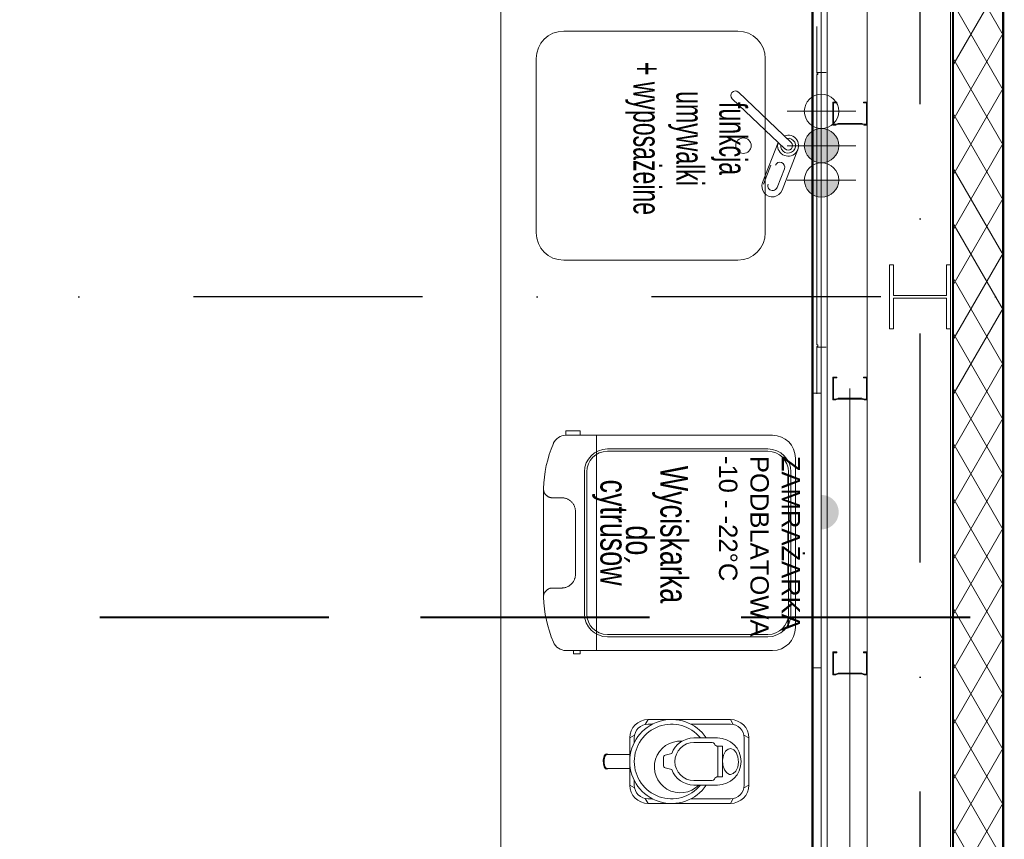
# Model space of a CAD drawing. Header units: millimetres. Extents: x 2016045 to 2079203, y -1576958 to -1542749.
# Tile 79 of 109: x 2039351 to 2041500, y -1564585 to -1562796. Entities that reach past the tile are written whole.
import ezdxf

# ---------------------------------------------------------------- set-up
doc = ezdxf.new("R2010")
doc.units = ezdxf.units.MM
doc.header["$MEASUREMENT"] = 0
for name, pattern in [('Dashed', [5644.44, 2822.22, -2822.22]), ('OSIE', [1000, 500, -250, 0, -250]), ('Przerywana DŁUGA', [700, 500, -200])]:
    doc.linetypes.add(name, pattern=pattern)
for name, color, linetype, lineweight, true_color in [('0_Nr_pióra__4', 7, 'Continuous', 50, 0x768183), ('a___przekrojowa___0.5_Nr_pióra__160', 7, 'Continuous', 20, 0x020602), ('CHLODNICTWO_Nr_pióra__11', 7, 'Continuous', 5, 0x6d6d6d), ('CHLODNICTWO_Nr_pióra__12', 7, 'Continuous', 5, 0x9f9f9f), ('CHLODNICTWO_Nr_pióra__94', 7, 'Continuous', 5, 0x9aa2a3), ('Elementy_POZD_z_poza_umowy- K.kat MW24_Nr_pióra__11', 7, 'Continuous', 5, 0x6d6d6d), ('Instalacje Wod-Kan_Nr_pióra__12', 7, 'Continuous', 5, 0x9f9f9f), ('Instalacje Wod-Kan_Nr_pióra__92', 7, 'Continuous', 5, 0xbdc1c1), ('MEBLE PKN_Nr_pióra__12', 7, 'Continuous', 5, 0x9f9f9f), ('OSIE_Nr_pióra__2', 7, 'Continuous', 25, 0x0322fc), ('URZADZENIA GASTRO_Nr_pióra__11', 7, 'Continuous', 5, 0x6d6d6d), ('URZADZENIA GASTRO_Nr_pióra__12', 7, 'Continuous', 5, 0x9f9f9f), ('Wymiarowanie_Nr_pióra__3', 7, 'Continuous', 35, 0x008200)]:
    doc.layers.add(name, color=color, linetype=linetype, lineweight=lineweight, true_color=true_color)
for name, color, linetype, lineweight in [('0_Nr_pióra__7', 7, 'Continuous', 13), ('a___cienka___0.15_Nr_pióra__5', 7, 'Continuous', 40), ('Budowlane - Sciany Wew_Nr_pióra__251', 94, 'Continuous', 20), ('Budowlane - Sciany Zew_Nr_pióra__7', 7, 'Continuous', 13), ('Konstrukcja - podkonstrukcja pod panele - belki_Nr_pióra__7', 7, 'Continuous', 13), ('Konstrukcja - scian dzialowych_Nr_pióra__7', 7, 'Continuous', 13), ('PRZEKROJE PARTER_Nr_pióra__5', 7, 'Continuous', 40), ('Wymiarowanie_Nr_pióra__1', 7, 'Continuous', 0), ('Ściany zewnętrzne_Nr_pióra__1', 7, 'Continuous', 0), ('Ściany zewnętrzne_Nr_pióra__5', 7, 'Continuous', 40), ('Ściany_Nr_pióra__51', 5, 'Continuous', 13)]:
    doc.layers.add(name, color=color, linetype=linetype, lineweight=lineweight)
for name, color, linetype in [('PRZEKROJE PARTER', 7, 'Continuous'), ('Wymiarowanie', 7, 'Continuous'), ('Ściany zewnętrzne', 7, 'Continuous')]:
    doc.layers.add(name, color=color, linetype=linetype)
doc.styles.add('GENERATED_STYLE_1', font='arial.ttf')
doc.linetypes.add('ZIGZAG', pattern='A,0,[1,A1 - Zamość - pawilon - rzut parteru1.Shx,S=0.079365,R=0,X=0,Y=0],-11,0', length=11)
doc.dimstyles.new('GENERATED_STYLE__1', dxfattribs={"dimtxt": 125, "dimasz": 114, "dimexe": 0.18, "dimexo": 0, "dimgap": 0.09, "dimtad": 1, "dimtih": 1, "dimtoh": 1, "dimdec": 0, "dimlfac": 0.1, "dimzin": 0, "dimdsep": 46, "dimtxsty": 'GENERATED_STYLE_1', "dimblk": 'ARROWHEAD_2', "dimblk1": 'ARROWHEAD_2', "dimblk2": 'ARROWHEAD_2', "dimcen": 0.09, "dimclrd": 7, "dimclre": 7, "dimclrt": 7, "dimadec": 4, "dimazin": 0, "dimtfac": 1, "dimtdec": 4, "dimtmove": 0, "dimatfit": 3, "dimfxl": 0, "dimtolj": 1, "dimtzin": 0, "dimarcsym": 0})
doc.dimstyles.new('GENERATED_STYLE__3', dxfattribs={"dimtxt": 125, "dimasz": 114, "dimexe": 0.18, "dimexo": 0, "dimgap": 0.09, "dimtad": 1, "dimdec": 0, "dimlfac": 0.1, "dimzin": 0, "dimdsep": 46, "dimtxsty": 'GENERATED_STYLE_1', "dimblk": 'ARROWHEAD_2', "dimblk1": 'ARROWHEAD_2', "dimblk2": 'ARROWHEAD_2', "dimcen": 0.09, "dimclrd": 7, "dimclre": 7, "dimclrt": 7, "dimadec": 4, "dimazin": 0, "dimtfac": 1, "dimtdec": 4, "dimtmove": 0, "dimatfit": 3, "dimfxl": 0, "dimtolj": 1, "dimtzin": 0, "dimarcsym": 0})

# ---------------------------------------------------------------- blocks, each defined once
blk = doc.blocks.new('Ściana_41', base_point=(2041382.9, -1557680.9))
at = {"layer": 'Ściany zewnętrzne', "linetype": 'Continuous', "lineweight": 0, "true_color": 0x000000}
h = blk.add_hatch(dxfattribs=at)
h.set_pattern_fill('izolacja_miękka', color=18, style=0, pattern_type=2)
h.set_pattern_definition([(60, (1682719.62, -1237567.41), (-51.961524, 30), []), (120, (1682719.62, -1237567.41), (51.961524, 30), [])])
h.paths.add_polyline_path([(2041497.9, -1567325.9), (2041497.9, -1557680.9), (2041387.9, -1557680.9), (2041387.9, -1567215.9)])
at = {"layer": 'Ściany zewnętrzne_Nr_pióra__1', "linetype": 'Continuous'}
blk.add_line((2041387.9, -1557680.9), (2041387.9, -1567215.9), dxfattribs=at)
at = {"layer": 'Ściany zewnętrzne_Nr_pióra__1', "linetype": 'Continuous', "flags": 128}
blk.add_lwpolyline([(2041382.9, -1557680.9), (2041382.9, -1567210.9)], dxfattribs=at)
at = {"layer": 'Ściany zewnętrzne_Nr_pióra__5', "linetype": 'Continuous'}
blk.add_line((2041497.9, -1567325.9), (2041497.9, -1557680.9), dxfattribs=at)
blk = doc.blocks.new('*D79', base_point=(1682719.6, -1237567.4))
at = {"layer": 'Wymiarowanie_Nr_pióra__1', "linetype": 'Continuous'}
for p, q in [((2031751.4, -1566089.6), (2031751.4, -1565864.6)), ((2041101, -1566089.6), (2041101, -1565864.6)), ((2031678, -1565977.1), (2031751.4, -1565977.1)), ((2031751.4, -1565977.1), (2041101, -1565977.1)), ((2041101, -1565977.1), (2041174.4, -1565977.1))]:
    blk.add_line(p, q, dxfattribs=at)
at = {"layer": 'Wymiarowanie_Nr_pióra__3', "linetype": 'Continuous'}
for p, q in [((2031794.7, -1565902.1), (2031708.1, -1566052.1)), ((2041057.7, -1566052.1), (2041144.3, -1565902.1))]:
    blk.add_line(p, q, dxfattribs=at)
at = {"layer": 'Wymiarowanie_Nr_pióra__1', "insert": (2036283.9, -1565952.1), "char_height": 125, "attachment_point": 7, "style": 'GENERATED_STYLE_1'}
blk.add_mtext('\\A1;{\\fArial|b0|i0|c238|p38;935}', dxfattribs=at)
blk = doc.blocks.new('ARROWHEAD_2')
at = {"color": 0, "linetype": 'Continuous', "lineweight": 0}
for p, q in [((-0.378, -0.655), (0.378, 0.655)), ((0, 0), (-1, 0))]:
    blk.add_line(p, q, dxfattribs=at)
blk = doc.blocks.new('*D125', base_point=(1682719.6, -1237567.4))
at = {"layer": 'Wymiarowanie_Nr_pióra__1', "linetype": 'Continuous'}
for p, q in [((2044173.5, -1559800.9), (2043948.5, -1559800.9)), ((2044061, -1563400.9), (2044061, -1559800.9)), ((2044173.5, -1563400.9), (2043948.5, -1563400.9))]:
    blk.add_line(p, q, dxfattribs=at)
at = {"layer": 'Wymiarowanie_Nr_pióra__3', "linetype": 'Continuous'}
for p, q in [((2043986, -1559757.6), (2044136, -1559844.2)), ((2043986, -1563357.6), (2044136, -1563444.2))]:
    blk.add_line(p, q, dxfattribs=at)
at = {"layer": 'Wymiarowanie_Nr_pióra__1', "insert": (2044036, -1561743.2), "char_height": 125, "attachment_point": 7, "rotation": 90, "style": 'GENERATED_STYLE_1'}
blk.add_mtext('\\A1;{\\fArial|b0|i0|c238|p38;360}', dxfattribs=at)
blk = doc.blocks.new('*D142', base_point=(1682719.6, -1237567.4))
at = {"layer": 'Wymiarowanie_Nr_pióra__1', "linetype": 'Continuous'}
for p, q in [((2021278.9, -1559800.9), (2021053.9, -1559800.9)), ((2021166.4, -1563400.9), (2021166.4, -1559800.9)), ((2021278.9, -1563400.9), (2021053.9, -1563400.9))]:
    blk.add_line(p, q, dxfattribs=at)
at = {"layer": 'Wymiarowanie_Nr_pióra__3', "linetype": 'Continuous'}
for p, q in [((2021091.4, -1559757.6), (2021241.4, -1559844.2)), ((2021091.4, -1563357.6), (2021241.4, -1563444.2))]:
    blk.add_line(p, q, dxfattribs=at)
at = {"layer": 'Wymiarowanie_Nr_pióra__1', "insert": (2021141.4, -1561743.2), "char_height": 125, "attachment_point": 7, "rotation": 90, "style": 'GENERATED_STYLE_1'}
blk.add_mtext('\\A1;{\\fArial|b0|i0|c238|p38;360}', dxfattribs=at)
blk = doc.blocks.new('Płaszczyzna odcinająca_2', base_point=(2044401, -1564100.9))
at = {"layer": 'PRZEKROJE PARTER_Nr_pióra__5', "linetype": 'Przerywana DŁUGA'}
blk.add_line((2044226, -1564100.9), (2020876.3, -1564100.9), dxfattribs=at)

msp = doc.modelspace()

# ---------------------------------------------------------------- hatches: boundary and pattern name
at = {"layer": 'Instalacje Wod-Kan_Nr_pióra__92', "linetype": 'Continuous'}
for points in [[(2041101.4, -1563108.4, 1), (2041101.4, -1563033.4, 1)], [(2041101.4, -1563183.4, 0.414214), (2041138.9, -1563145.9), (2041063.9, -1563145.9, 0.414214)], [(2041138.9, -1563870.9, -0.414214), (2041101.4, -1563908.4), (2041101.4, -1563833.4, -0.414214)]]:
    msp.add_hatch(color=256, dxfattribs=at).paths.add_polyline_path(points)

# ---------------------------------------------------------------- linework, layer by layer
at = {"layer": '0_Nr_pióra__4', "linetype": 'Dashed'}
msp.add_line((2041081.4, -1562755.9), (2041081.4, -1567210.9), dxfattribs=at)
at = {"layer": '0_Nr_pióra__7', "linetype": 'Continuous'}
msp.add_line((2041081.4, -1567210.9), (2041081.4, -1562755.9), dxfattribs=at)
at = {"layer": 'a___cienka___0.15_Nr_pióra__5', "linetype": 'Continuous'}
for p, q in [((2041387.9, -1557700.9), (2041387.9, -1567215.9)), ((2041497.9, -1557700.9), (2041497.9, -1567305.9))]:
    msp.add_line(p, q, dxfattribs=at)
at = {"layer": 'a___przekrojowa___0.5_Nr_pióra__160', "linetype": 'Continuous', "flags": 128}
msp.add_lwpolyline([(2041382.9, -1563330.9), (2041374.4, -1563330.9), (2041374.4, -1563398.2), (2041258.4, -1563398.2), (2041258.4, -1563330.9), (2041249.9, -1563330.9), (2041249.9, -1563470.9), (2041258.4, -1563470.9), (2041258.4, -1563403.7), (2041374.4, -1563403.7), (2041374.4, -1563470.9), (2041382.9, -1563470.9)], close=True, dxfattribs=at)
at = {"layer": 'Budowlane - Sciany Wew_Nr_pióra__251', "linetype": 'Continuous'}
msp.add_line((2041113.5, -1567278.4), (2041113.5, -1560758.4), dxfattribs=at)
at = {"layer": 'Budowlane - Sciany Zew_Nr_pióra__7', "linetype": 'Continuous'}
for p, q in [((2041382.9, -1563397.9), (2041382.9, -1559803.9)), ((2041382.9, -1566997.9), (2041382.9, -1563403.9))]:
    msp.add_line(p, q, dxfattribs=at)
at = {"layer": 'CHLODNICTWO_Nr_pióra__12', "linetype": 'Continuous'}
for p, q in [((2040401.4, -1566330.9), (2040401.4, -1562770.9)), ((2040538.7, -1562820.9), (2040918.7, -1562820.9)), ((2040478.7, -1563260.9), (2040478.7, -1562880.9)), ((2040978.7, -1562880.9), (2040978.7, -1563260.9)), ((2041021.7, -1563078.1), (2040906.3, -1562968.5)), ((2041035.3, -1563063.8), (2040919.9, -1562954.2)), ((2040972.8, -1563151.6), (2041006.7, -1563063.8)), ((2041015.5, -1563168.1), (2041049.9, -1563079.2)), ((2040974.9, -1563154.7), (2040990.7, -1563113.8)), ((2041004.5, -1563162.2), (2041020.3, -1563121.3)), ((2040918.7, -1563320.9), (2040538.7, -1563320.9))]:
    msp.add_line(p, q, dxfattribs=at)
msp.add_circle((2040931, -1563070.9), 16.9, dxfattribs=at)
for centre, radius, start, end in [((2040913.1, -1562961.4), 9.83, 46.4836, 226.4836), ((2041028.5, -1563070.9), 22.9, 161.9178, 111.0494), ((2041028.5, -1563070.9), 16.2, 173.7549, 99.2123), ((2041028.5, -1563070.9), 9.83, 226.4836, 46.4836), ((2041010.5, -1563117.5), 10.5, 338.8835, 158.8835), ((2040994.2, -1563159.8), 22.9, 158.8831, 338.8835), ((2040994.7, -1563158.5), 10.5, 158.8831, 338.8835)]:
    msp.add_arc(centre, radius, start, end, dxfattribs=at)
at = {"layer": 'CHLODNICTWO_Nr_pióra__94', "linetype": 'Continuous'}
for centre, start, end in [((2040538.7, -1562880.9), 90, 180), ((2040918.7, -1562880.9), 0, 90), ((2040538.7, -1563260.9), 180, 270), ((2040918.7, -1563260.9), 270, 0)]:
    msp.add_arc(centre, 60, start, end, dxfattribs=at)
at = {"layer": 'Instalacje Wod-Kan_Nr_pióra__12', "linetype": 'Continuous'}
for p, q in [((2041026.4, -1562995.9), (2041176.4, -1562995.9)), ((2041026.4, -1563070.9), (2041176.4, -1563070.9)), ((2041026.4, -1563145.9), (2041176.4, -1563145.9))]:
    msp.add_line(p, q, dxfattribs=at)
for centre in [(2041101.4, -1562995.9), (2041101.4, -1563070.9), (2041101.4, -1563145.9)]:
    msp.add_circle(centre, 37.5, dxfattribs=at)
at = {"layer": 'Konstrukcja - podkonstrukcja pod panele - belki_Nr_pióra__7', "linetype": 'Continuous'}
for p, q in [((2041382.9, -1563397.9), (2041382.9, -1559803.9)), ((2041382.9, -1566997.9), (2041382.9, -1563403.9))]:
    msp.add_line(p, q, dxfattribs=at)
at = {"layer": 'Konstrukcja - scian dzialowych_Nr_pióra__7', "linetype": 'Continuous'}
for p, q in [((2041201, -1567210.9), (2041201, -1557660.9)), ((2041126, -1562975.9), (2041133.5, -1562975.9)), ((2041126, -1563025.9), (2041126, -1562975.9)), ((2041127.7, -1562977.6), (2041127.7, -1563024.3)), ((2041133.5, -1562977.6), (2041127.7, -1562977.6)), ((2041133.5, -1562975.9), (2041134.2, -1562975.9)), ((2041134.2, -1562977.6), (2041133.5, -1562977.6)), ((2041134.2, -1562975.9), (2041134.7, -1562976.4)), ((2041134.7, -1562977.1), (2041134.2, -1562977.6)), ((2041134.7, -1562976.4), (2041134.7, -1562977.1)), ((2041192.9, -1562976.4), (2041193.5, -1562975.9)), ((2041192.9, -1562977.1), (2041192.9, -1562976.4)), ((2041193.5, -1562977.6), (2041192.9, -1562977.1)), ((2041193.5, -1562975.9), (2041201, -1562975.9)), ((2041199.4, -1562977.6), (2041193.5, -1562977.6)), ((2041199.4, -1563024.3), (2041199.4, -1562977.6)), ((2041201, -1562975.9), (2041201, -1563025.9)), ((2041132.7, -1563025.9), (2041126, -1563025.9)), ((2041127.7, -1563024.3), (2041132.4, -1563024.3)), ((2041132.4, -1563024.3), (2041137.7, -1563022.3)), ((2041138, -1563023.9), (2041132.7, -1563025.9)), ((2041137.7, -1563022.3), (2041189.3, -1563022.3)), ((2041189, -1563023.9), (2041138, -1563023.9)), ((2041194.4, -1563025.9), (2041189, -1563023.9)), ((2041189.3, -1563022.3), (2041194.7, -1563024.3)), ((2041201, -1563025.9), (2041194.4, -1563025.9)), ((2041194.7, -1563024.3), (2041199.4, -1563024.3)), ((2041126, -1563625.9), (2041126, -1563575.9)), ((2041126, -1563575.9), (2041133.5, -1563575.9)), ((2041133.5, -1563575.9), (2041134.2, -1563575.9)), ((2041134.2, -1563575.9), (2041134.7, -1563576.4)), ((2041192.9, -1563576.4), (2041193.5, -1563575.9)), ((2041193.5, -1563575.9), (2041201, -1563575.9)), ((2041201, -1563575.9), (2041201, -1563625.9)), ((2041133.5, -1563577.6), (2041127.7, -1563577.6)), ((2041127.7, -1563577.6), (2041127.7, -1563624.3)), ((2041134.2, -1563577.6), (2041133.5, -1563577.6)), ((2041134.7, -1563577.1), (2041134.2, -1563577.6)), ((2041134.7, -1563576.4), (2041134.7, -1563577.1)), ((2041192.9, -1563577.1), (2041192.9, -1563576.4)), ((2041193.5, -1563577.6), (2041192.9, -1563577.1)), ((2041199.4, -1563577.6), (2041193.5, -1563577.6)), ((2041199.4, -1563624.3), (2041199.4, -1563577.6)), ((2041132.7, -1563625.9), (2041126, -1563625.9)), ((2041127.7, -1563624.3), (2041132.4, -1563624.3)), ((2041132.4, -1563624.3), (2041137.7, -1563622.3)), ((2041138, -1563623.9), (2041132.7, -1563625.9)), ((2041137.7, -1563622.3), (2041189.3, -1563622.3)), ((2041189, -1563623.9), (2041138, -1563623.9)), ((2041194.4, -1563625.9), (2041189, -1563623.9)), ((2041189.3, -1563622.3), (2041194.7, -1563624.3)), ((2041201, -1563625.9), (2041194.4, -1563625.9)), ((2041194.7, -1563624.3), (2041199.4, -1563624.3)), ((2041126, -1564225.9), (2041126, -1564175.9)), ((2041126, -1564175.9), (2041133.5, -1564175.9)), ((2041133.5, -1564177.6), (2041127.7, -1564177.6)), ((2041127.7, -1564177.6), (2041127.7, -1564224.3)), ((2041133.5, -1564175.9), (2041134.2, -1564175.9)), ((2041134.2, -1564177.6), (2041133.5, -1564177.6)), ((2041134.2, -1564175.9), (2041134.7, -1564176.4)), ((2041134.7, -1564177.1), (2041134.2, -1564177.6)), ((2041134.7, -1564176.4), (2041134.7, -1564177.1)), ((2041192.9, -1564176.4), (2041193.5, -1564175.9)), ((2041192.9, -1564177.1), (2041192.9, -1564176.4)), ((2041193.5, -1564177.6), (2041192.9, -1564177.1)), ((2041193.5, -1564175.9), (2041201, -1564175.9)), ((2041199.4, -1564177.6), (2041193.5, -1564177.6)), ((2041199.4, -1564224.3), (2041199.4, -1564177.6)), ((2041201, -1564175.9), (2041201, -1564225.9)), ((2041132.7, -1564225.9), (2041126, -1564225.9)), ((2041127.7, -1564224.3), (2041132.4, -1564224.3)), ((2041132.4, -1564224.3), (2041137.7, -1564222.3)), ((2041138, -1564223.9), (2041132.7, -1564225.9)), ((2041137.7, -1564222.3), (2041189.3, -1564222.3)), ((2041189, -1564223.9), (2041138, -1564223.9)), ((2041194.4, -1564225.9), (2041189, -1564223.9)), ((2041189.3, -1564222.3), (2041194.7, -1564224.3)), ((2041201, -1564225.9), (2041194.4, -1564225.9)), ((2041194.7, -1564224.3), (2041199.4, -1564224.3))]:
    msp.add_line(p, q, dxfattribs=at)
at = {"layer": 'Konstrukcja - scian dzialowych_Nr_pióra__7', "linetype": 'ZIGZAG'}
msp.add_line((2041163.5, -1566600.9), (2041163.5, -1563600.9), dxfattribs=at)
msp.add_line((2041163.5, -1566600.9), (2041163.5, -1563600.9), dxfattribs=at)
at = {"layer": 'MEBLE PKN_Nr_pióra__12', "linetype": 'Continuous'}
for p, q in [((2041091.4, -1562912.9), (2041091.4, -1562810.9)), ((2041091.4, -1562910.9), (2041111.4, -1562910.9)), ((2041093.4, -1562912.9), (2041091.4, -1562912.9)), ((2041091.4, -1563505.9), (2041091.4, -1562915.9)), ((2041091.4, -1562915.9), (2041093.4, -1562915.9)), ((2041093.4, -1562915.9), (2041093.4, -1562912.9)), ((2041093.4, -1563505.9), (2041091.4, -1563505.9)), ((2041091.4, -1563612.9), (2041091.4, -1563508.9)), ((2041091.4, -1563508.9), (2041093.4, -1563508.9)), ((2041111.4, -1563510.9), (2041091.4, -1563510.9)), ((2041093.4, -1563508.9), (2041093.4, -1563505.9)), ((2041081.4, -1563610.9), (2041101.4, -1563610.9)), ((2041083.4, -1563612.9), (2041081.4, -1563612.9)), ((2041081.4, -1564205.9), (2041081.4, -1563615.9)), ((2041081.4, -1563615.9), (2041083.4, -1563615.9)), ((2041083.4, -1563615.9), (2041083.4, -1563612.9)), ((2041083.4, -1564205.9), (2041081.4, -1564205.9)), ((2041081.4, -1564310.9), (2041081.4, -1564208.9)), ((2041081.4, -1564208.9), (2041083.4, -1564208.9)), ((2041101.4, -1564210.9), (2041081.4, -1564210.9)), ((2041083.4, -1564208.9), (2041083.4, -1564205.9))]:
    msp.add_line(p, q, dxfattribs=at)
at = {"layer": 'OSIE_Nr_pióra__2', "linetype": 'OSIE'}
for p, q in [((2041316.4, -1572981.5), (2041316.4, -1549568.1)), ((2044231, -1563400.9), (2020876.3, -1563400.9))]:
    msp.add_line(p, q, dxfattribs=at)
at = {"layer": 'URZADZENIA GASTRO_Nr_pióra__12', "linetype": 'Continuous'}
for p, q in [((2040543.7, -1563702.9), (2040543.7, -1563693.3)), ((2040543.7, -1563693.3), (2040574.7, -1563693.3)), ((2040994.4, -1563702.9), (2040543.7, -1563702.9)), ((2040574.7, -1563693.3), (2040574.7, -1563702.9)), ((2040984.4, -1563732.9), (2040634, -1563732.9)), ((2040984.4, -1563737.9), (2040634, -1563737.9)), ((2041044.4, -1564122.9), (2041044.4, -1563752.9)), ((2040584, -1563782.9), (2040584, -1564092.9)), ((2040589, -1563782.9), (2040589, -1564092.9)), ((2041029.4, -1564092.9), (2041029.4, -1563782.9)), ((2041034.4, -1564092.9), (2041034.4, -1563782.9)), ((2040494.4, -1563819.5), (2040494.4, -1564056.4)), ((2040634, -1564137.9), (2040984.4, -1564137.9)), ((2040634, -1564142.9), (2040984.4, -1564142.9)), ((2040543.8, -1564172.9), (2040994.4, -1564172.9)), ((2040560, -1564172.9), (2040560, -1564180.3)), ((2040574.7, -1564180.3), (2040574.7, -1564172.9)), ((2040560, -1564180.3), (2040574.7, -1564180.3)), ((2040722.8, -1564323.6), (2040716.6, -1564334.2)), ((2040722.8, -1564323.6), (2040902.8, -1564323.6)), ((2040902.8, -1564323.6), (2040908.9, -1564334.2)), ((2040722.8, -1564333.6), (2040732.7, -1564333.6)), ((2040815.9, -1564333.6), (2040902.8, -1564333.6)), ((2040682.8, -1564363.6), (2040693.4, -1564357.5)), ((2040682.8, -1564466.6), (2040682.8, -1564363.6)), ((2040692.8, -1564373.5), (2040692.8, -1564363.6)), ((2040874.3, -1564363.6), (2040822.8, -1564363.6)), ((2040942.8, -1564363.6), (2040932.1, -1564357.5)), ((2040932.8, -1564363.6), (2040932.8, -1564466.6)), ((2040942.8, -1564363.6), (2040942.8, -1564466.6)), ((2040822.8, -1564373.6), (2040863, -1564373.6)), ((2040875.2, -1564448.4), (2040875.2, -1564381.9)), ((2040875.2, -1564381.9), (2040885.2, -1564381.9)), ((2040885.2, -1564381.9), (2040885.2, -1564448.4)), ((2040892.2, -1564392.7), (2040887.6, -1564401.1)), ((2040898, -1564388), (2040892.2, -1564392.7)), ((2040903.8, -1564386.9), (2040898, -1564388)), ((2040909.7, -1564389.3), (2040903.8, -1564386.9)), ((2040915.2, -1564395.5), (2040909.7, -1564389.3)), ((2040627.2, -1564402.9), (2040625.2, -1564411.3)), ((2040625.2, -1564411.3), (2040625.4, -1564420.9)), ((2040628.6, -1564400.5), (2040627.2, -1564402.9)), ((2040630.4, -1564398.8), (2040628.6, -1564400.5)), ((2040632.9, -1564398.1), (2040630.4, -1564398.8)), ((2040632.8, -1564400.1), (2040682.8, -1564400.1)), ((2040635.4, -1564398.9), (2040632.9, -1564398.1)), ((2040636.7, -1564400.1), (2040635.4, -1564398.9)), ((2040756.3, -1564406.4), (2040756.3, -1564423.8)), ((2040774.4, -1564397.3), (2040759.9, -1564401.6)), ((2040887.6, -1564401.1), (2040885.3, -1564411.9)), ((2040885.3, -1564411.9), (2040886, -1564423.2)), ((2040919, -1564405), (2040915.2, -1564395.5)), ((2040920.2, -1564416.2), (2040919, -1564405)), ((2040625.4, -1564420.9), (2040627.1, -1564427)), ((2040627.1, -1564427), (2040630, -1564431.1)), ((2040630, -1564431.1), (2040632.8, -1564432.1)), ((2040682.8, -1564430.1), (2040632.8, -1564430.1)), ((2040632.8, -1564432.1), (2040635.1, -1564431.4)), ((2040635.1, -1564431.4), (2040636.7, -1564430.1)), ((2040759.9, -1564428.7), (2040774.4, -1564432.9)), ((2040886, -1564423.2), (2040889.4, -1564433.1)), ((2040889.4, -1564433.1), (2040894.6, -1564440)), ((2040914.2, -1564436.2), (2040918.5, -1564427.2)), ((2040918.5, -1564427.2), (2040920.2, -1564416.2)), ((2040692.8, -1564466.6), (2040692.8, -1564456.7)), ((2040863, -1564456.6), (2040822.8, -1564456.6)), ((2040885.2, -1564448.4), (2040875.2, -1564448.4)), ((2040894.6, -1564440), (2040900.5, -1564443.1)), ((2040900.5, -1564443.1), (2040902.7, -1564443.4)), ((2040902.7, -1564443.4), (2040908.6, -1564441.6)), ((2040908.6, -1564441.6), (2040914.2, -1564436.2)), ((2040682.8, -1564466.6), (2040693.4, -1564472.7)), ((2040822.8, -1564466.6), (2040874.3, -1564466.6)), ((2040942.8, -1564466.6), (2040932.1, -1564472.7)), ((2040722.8, -1564506.6), (2040716.6, -1564496)), ((2040732.7, -1564496.6), (2040722.8, -1564496.6)), ((2040902.8, -1564496.6), (2040815.9, -1564496.6)), ((2040902.8, -1564506.6), (2040908.9, -1564496)), ((2040902.8, -1564506.6), (2040722.8, -1564506.6))]:
    msp.add_line(p, q, dxfattribs=at)
at = {"layer": 'URZADZENIA GASTRO_Nr_pióra__12', "linetype": 'Dashed'}
for p, q in [((2040610.5, -1563702.9), (2040610.5, -1564172.9)), ((2040514.4, -1563839.5), (2040534.4, -1563839.5)), ((2040564.4, -1563869.5), (2040564.4, -1564006.4)), ((2040534.4, -1564036.4), (2040514.4, -1564036.4))]:
    msp.add_line(p, q, dxfattribs=at)
at = {"layer": 'URZADZENIA GASTRO_Nr_pióra__12', "linetype": 'Continuous'}
for centre, radius, start, end in [((2040543.7, -1563732.9), 30, 90, 157.065), ((2040994.4, -1563752.9), 50, 0, 90), ((2040770.1, -1563828.7), 275.8, 157.065, 178.0823), ((2040634, -1563782.9), 50, 90, 180), ((2040634, -1563782.9), 45, 90, 180), ((2040984.4, -1563782.9), 50, 0, 90), ((2040984.4, -1563782.9), 45, 0, 90), ((2040772.9, -1564046.4), 278.6, 182.047, 202.8417), ((2040634, -1564092.9), 50, 180, 270), ((2040634, -1564092.9), 45, 180, 270), ((2040984.4, -1564092.9), 50, 270, 0), ((2040984.4, -1564092.9), 45, 270, 0), ((2040994.4, -1564122.9), 50, 270, 0), ((2040543.8, -1564142.9), 30, 202.8417, 270), ((2040774.3, -1564415.1), 91.5, 34.2525, 325.7475), ((2040722.8, -1564363.6), 40, 90, 180), ((2040902.8, -1564363.6), 40, 0, 90), ((2040774.3, -1564415.1), 81.5, 39.1906, 320.8094), ((2040722.8, -1564363.6), 30, 90, 180), ((2040902.8, -1564363.6), 30, 0, 90), ((2040793.2, -1564427), 56.5, 86.2195, 315.4543), ((2040822.8, -1564415.1), 51.5, 90, 159.8155), ((2040874.3, -1564415.1), 51.5, 270, 90), ((2040822.8, -1564415.1), 41.5, 90, 270), ((2040863, -1564378.6), 5, 22.1702, 90), ((2040875.2, -1564373.6), 8.25, 202.1702, 270), ((2040761.3, -1564406.4), 5, 106.1797, 180), ((2040761.3, -1564423.8), 5, 180, 253.8203), ((2040822.8, -1564415.1), 51.5, 200.1845, 270), ((2040863, -1564451.6), 5, 270, 337.8298), ((2040875.2, -1564456.6), 8.25, 90, 157.8298), ((2040722.8, -1564466.6), 40, 180, 270), ((2040722.8, -1564466.6), 30, 180, 270), ((2040902.8, -1564466.6), 40, 270, 0), ((2040902.8, -1564466.6), 30, 270, 0)]:
    msp.add_arc(centre, radius, start, end, dxfattribs=at)
at = {"layer": 'URZADZENIA GASTRO_Nr_pióra__12', "linetype": 'Dashed'}
for centre, radius, start, end in [((2040514.4, -1563819.5), 20, 180, 270), ((2040534.4, -1563869.5), 30, 0, 90), ((2040534.4, -1564006.4), 30, 270, 0), ((2040514.4, -1564056.4), 20, 90, 180)]:
    msp.add_arc(centre, radius, start, end, dxfattribs=at)
at = {"layer": 'URZADZENIA GASTRO_Nr_pióra__12', "linetype": 'Continuous'}
msp.add_ellipse((2040632.8, -1564415.1), major_axis=(0, 15), ratio=0.384743, start_param=0, end_param=3.141593, dxfattribs=at)
at = {"layer": 'Ściany_Nr_pióra__51', "linetype": 'Continuous'}
msp.add_line((2041101, -1567290.9), (2041101, -1560770.9), dxfattribs=at)

# ---------------------------------------------------------------- block references
at = {"layer": 'PRZEKROJE PARTER'}
msp.add_blockref('Płaszczyzna odcinająca_2', (2044401, -1564100.9), dxfattribs=at)
at = {"layer": 'Ściany zewnętrzne'}
msp.add_blockref('Ściana_41', (2041382.9, -1557680.9), dxfattribs=at)

# ---------------------------------------------------------------- texts
at = {"layer": 'CHLODNICTWO_Nr_pióra__11', "linetype": 'Continuous', "char_height": 40, "attachment_point": 7, "rotation": 270, "style": 'GENERATED_STYLE_1'}
for s, insert in [('\\A1;{\\fArial|b0|i0|c238|p38;-10 - -22°C}', (2040877.1, -1563748)), ('\\A1;{\\fArial|b0|i0|c238|p38;PODBLATOWA}', (2040945.7, -1563748)), ('\\A1;{\\fArial|b0|i0|c238|p38;ZAMRAŻARKA}', (2041014.8, -1563748))]:
    msp.add_mtext(s, dxfattribs=dict(at, insert=insert))
at = {"layer": 'Elementy_POZD_z_poza_umowy- K.kat MW24_Nr_pióra__11', "linetype": 'Continuous', "insert": (2040672.9, -1563055.3), "char_height": 60, "attachment_point": 8, "rotation": 270, "line_spacing_factor": 0.936675, "style": 'GENERATED_STYLE_1'}
msp.add_mtext('\\A1;{\\W0.600000x;\\fArial|b0|i0|c238|p38;funkcja\\P\\fArial|b0|i0|c238|p38;umywalki\\P\\fArial|b0|i0|c238|p38;+ wyposażeine}', dxfattribs=at)
at = {"layer": 'URZADZENIA GASTRO_Nr_pióra__11', "linetype": 'Continuous', "char_height": 60, "attachment_point": 7, "rotation": 270, "style": 'GENERATED_STYLE_1'}
for s, insert in [('\\A1;{\\W0.700000x;\\fArial|b0|i0|c238|p38;Wyciskarka}', (2040731.7, -1563769.7)), ('\\A1;{\\W0.700000x;\\fArial|b0|i0|c238|p38;cytrusów}', (2040600.8, -1563799.7)), ('\\A1;{\\W0.700000x;\\fArial|b0|i0|c238|p38;do}', (2040673.7, -1563899.9))]:
    msp.add_mtext(s, dxfattribs=dict(at, insert=insert))

# ---------------------------------------------------------------- dimensions: what is measured, and where the dimension line sits
at = {"layer": 'Wymiarowanie', "linetype": 'Continuous'}
for base, p1, p2, picture, middle in [((2044061, -1559800.9), (2044231, -1563400.9), (2020876.3, -1559800.9), '*D125', (2043973.5, -1561600.9)), ((2021166.4, -1559800.9), (2020876.3, -1563400.9), (2044226, -1559800.9), '*D142', (2021078.9, -1561600.9))]:
    dim = msp.add_linear_dim(base=base, p1=p1, p2=p2, angle=90, dimstyle='GENERATED_STYLE__3', dxfattribs=at)
    dim.commit()
    dim.dimension.update_dxf_attribs({"geometry": picture, "text_midpoint": middle, "dimtype": 160, "text_rotation": 90})
dim = msp.add_linear_dim(base=(2041101, -1565977.1), p1=(2031751.4, -1564030.9), p2=(2041101, -1564030.9), dimstyle='GENERATED_STYLE__1', dxfattribs=at)
dim.commit()
dim.dimension.update_dxf_attribs({"geometry": '*D79', "text_midpoint": (2036426.2, -1565889.6), "dimtype": 160})

doc.saveas('drawing.dxf')
